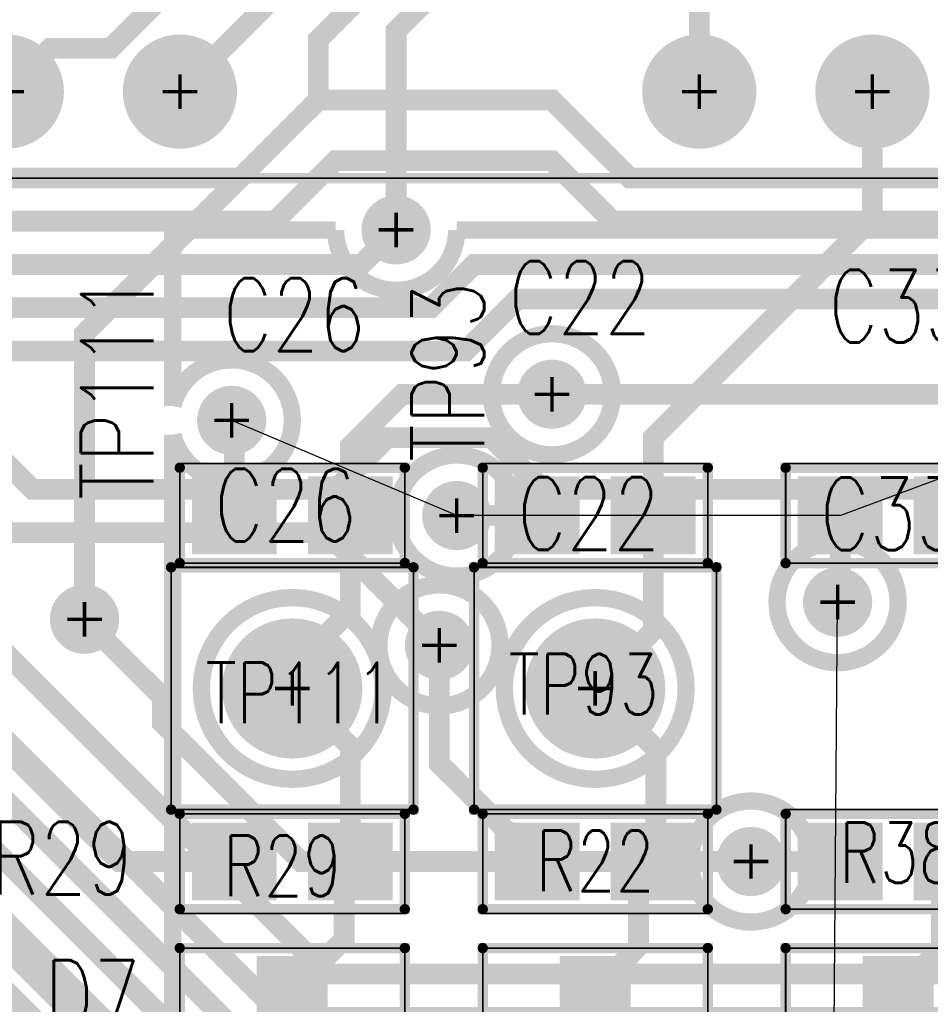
# Model space of a CAD drawing. Extents: x -7.2 to 18.3, y -5.6 to 10.9.
# Tile 40 of 112: x 3.633 to 4.159, y 1.372 to 1.941. Entities that reach past the tile are written whole.
import ezdxf
from ezdxf.enums import TextEntityAlignment as Align

# ---------------------------------------------------------------- set-up
doc = ezdxf.new("R2010")
doc.units = 0
for name, pattern in [('SIG_122', [2, 1, 1]), ('SIG_153', [2, 1, 1]), ('SIG_158', [2, 1, 1]), ('SIG_159', [2, 1, 1]), ('SIG_16', [2, 1, 1]), ('SIG_170', [2, 1, 1]), ('SIG_171', [2, 1, 1]), ('SIG_184', [2, 1, 1]), ('SIG_186', [2, 1, 1]), ('SIG_187', [2, 1, 1]), ('SIG_190', [2, 1, 1]), ('SIG_192', [2, 1, 1]), ('SIG_194', [2, 1, 1]), ('SIG_195', [2, 1, 1]), ('SIG_205', [2, 1, 1]), ('SIG_207', [2, 1, 1]), ('SIG_208', [2, 1, 1]), ('SIG_209', [2, 1, 1]), ('SIG_212', [2, 1, 1]), ('SIG_223', [2, 1, 1]), ('SIG_224', [2, 1, 1]), ('SIG_38', [2, 1, 1]), ('SIG_55', [2, 1, 1]), ('SIG_72', [2, 1, 1])]:
    doc.linetypes.add(name, pattern=pattern)
for name, color, linetype in [('DRIL_NPLTE_THRU_01', 16, 'CONTINUOUS'), ('DRIL_NPLTE_THRU_03', 146, 'CONTINUOUS'), ('DRIL_NPLTE_THRU_04', 176, 'CONTINUOUS'), ('DRIL_PLTE_THRU_01', 16, 'CONTINUOUS'), ('DRIL_PLTE_THRU_03', 146, 'CONTINUOUS'), ('DRIL_PLTE_THRU_04', 176, 'CONTINUOUS'), ('DRIL_SYMBOL', 254, 'CONTINUOUS'), ('LINK_00', 2, 'CONTINUOUS'), ('PADS_BOT', 5, 'CONTINUOUS'), ('PADS_INNER', 1, 'CONTINUOUS'), ('PADS_TOP', 1, 'CONTINUOUS'), ('PADS_XR_131', 3, 'CONTINUOUS'), ('PADS_XR_132', 6, 'CONTINUOUS'), ('PADS_XR_133', 254, 'CONTINUOUS'), ('PART_NAME_123', 255, 'CONTINUOUS'), ('PART_NAME_129', 2, 'CONTINUOUS'), ('PART_TOP_2DLINE_123', 255, 'CONTINUOUS'), ('PART_TOP_2DLINE_129', 2, 'CONTINUOUS'), ('POUR_OUTLINE_03', 130, 'CONTINUOUS'), ('POUR_VOID_03', 130, 'CONTINUOUS'), ('TRACE_01', 1, 'CONTINUOUS'), ('TRACE_04', 5, 'CONTINUOUS'), ('VIAPTS', 56, 'CONTINUOUS')]:
    doc.layers.add(name, color=color, linetype=linetype)
doc.styles.add('W0$001', font='simplex', dxfattribs={"width": 0.75})
doc.styles.add('W0$006', font='simplex', dxfattribs={"width": 0.75})

# ---------------------------------------------------------------- blocks, each defined once
blk = doc.blocks.new('POUR_VOID_74')
at = {"layer": 'POUR_VOID_03', "const_width": 0.01}
blk.add_lwpolyline([(-15.9253, -17.6872, 1), (-15.8553, -17.6872, 1)], format="xyb", close=True, dxfattribs=at)
blk = doc.blocks.new('POUR_VOID_73')
at = {"layer": 'POUR_VOID_03', "const_width": 0.01}
blk.add_lwpolyline([(-15.9803, -17.7573, 1), (-15.9103, -17.7573, 1)], format="xyb", close=True, dxfattribs=at)
blk = doc.blocks.new('POUR_VOID_72')
at = {"layer": 'POUR_VOID_03', "const_width": 0.01}
blk.add_lwpolyline([(-15.9903, -17.8323, 1), (-15.9203, -17.8323, 1)], format="xyb", close=True, dxfattribs=at)
blk = doc.blocks.new('POUR_VOID_71')
at = {"layer": 'POUR_VOID_03', "const_width": 0.01}
blk.add_lwpolyline([(-16.0928, -17.8572, 1), (-15.9878, -17.8572, 1)], format="xyb", close=True, dxfattribs=at)
blk = doc.blocks.new('POUR_VOID_69')
at = {"layer": 'POUR_VOID_03', "const_width": 0.01}
blk.add_lwpolyline([(-15.9178, -17.8572, 1), (-15.8128, -17.8572, 1)], format="xyb", close=True, dxfattribs=at)
blk = doc.blocks.new('POUR_VOID_67')
at = {"layer": 'POUR_VOID_03', "const_width": 0.01}
blk.add_lwpolyline([(-15.7603, -17.8073, 1), (-15.6903, -17.8073, 1)], format="xyb", close=True, dxfattribs=at)
blk = doc.blocks.new('POUR_VOID_66')
at = {"layer": 'POUR_VOID_03', "const_width": 0.01}
blk.add_lwpolyline([(-15.8103, -17.9572, 1), (-15.7403, -17.9572, 1)], format="xyb", close=True, dxfattribs=at)
blk = doc.blocks.new('POUR_OUTLINE_1')
at = {"layer": 'POUR_OUTLINE_03', "const_width": 0.01}
blk.add_lwpolyline([(-13.68517, -17.3132), (-14.06482, -17.3132, -2.315909), (-14.11578, -17.3132), (-14.3203, -17.3132), (-14.3203, -17.5922), (-14.5403, -17.5922, -1), (-14.6103, -17.5922), (-15.9453, -17.5922, -1), (-16.0153, -17.5922), (-16.1093, -17.5922), (-16.1093, -17.69399, -8.305766), (-16.1093, -17.71061), (-16.1093, -18.3222), (-15.5653, -18.3222), (-15.5653, -19.4772), (-14.9203, -19.4772, -4.999895), (-14.8203, -19.4772), (-12.0449, -19.4772)], format="xyb", dxfattribs=at)
for name in ['POUR_VOID_74', 'POUR_VOID_73', 'POUR_VOID_67', 'POUR_VOID_72', 'POUR_VOID_71', 'POUR_VOID_69', 'POUR_VOID_66']:
    blk.add_blockref(name, (0, 0))
blk = doc.blocks.new('POUR_HEADER_0')
blk.add_blockref('POUR_OUTLINE_1', (16.9203, 12.3322))
blk = doc.blocks.new('SMOOTH_0$006')
at = {"const_width": 0.003}
blk.add_lwpolyline([(-0.0015, 0, 1), (0.0015, 0, 1)], format="xyb", close=True, dxfattribs=at)
blk = doc.blocks.new('SMOOTH_0$001')
at = {"const_width": 0.0005}
blk.add_lwpolyline([(-0.00025, 0, 1), (0.00025, 0, 1)], format="xyb", close=True, dxfattribs=at)
blk = doc.blocks.new('PART_BODY_TOP_339')
at = {"layer": 'PART_TOP_2DLINE_123', "const_width": 0.006}
blk.add_lwpolyline([(-0.065, -0.02756), (0.065, -0.02756), (0.065, 0.02756), (-0.065, 0.02756)], close=True, dxfattribs=at)
at = {"layer": 'PART_TOP_2DLINE_129', "const_width": 0.001}
blk.add_lwpolyline([(-0.065, -0.03), (0.065, -0.03), (0.065, 0.02756), (-0.065, 0.02756)], close=True, dxfattribs=at)
at = {"layer": 'PART_TOP_2DLINE_123'}
for p in [(-0.065, 0.02756), (0.065, 0.02756), (-0.065, -0.02756), (0.065, -0.02756)]:
    blk.add_blockref('SMOOTH_0$006', p, dxfattribs=at)
at = {"layer": 'PART_TOP_2DLINE_129'}
for p in [(-0.065, 0.02756), (0.065, 0.02756), (-0.065, -0.03), (0.065, -0.03)]:
    blk.add_blockref('SMOOTH_0$001', p, dxfattribs=at)
blk = doc.blocks.new('DRIL_HOLE_0')
blk.add_lwpolyline([(0, 0, 1), (0, 0, 1)], format="xyb", close=True)
blk = doc.blocks.new('PAD_1')
blk.add_lwpolyline([(0, 0, 1), (0, 0, 1)], format="xyb", close=True)
blk = doc.blocks.new('PAD_46')
at = {"const_width": 0.045}
blk.add_lwpolyline([(-0.0245, 0), (0.0245, 0)], dxfattribs=at)
blk = doc.blocks.new('PAD_47')
at = {"const_width": 0.039}
blk.add_lwpolyline([(-0.0215, 0), (0.0215, 0)], dxfattribs=at)
blk = doc.blocks.new('STK_TOP_14')
at = {"layer": 'DRIL_PLTE_THRU_01'}
blk.add_blockref('DRIL_HOLE_0', (0, 0), dxfattribs=at)
at = {"layer": 'DRIL_PLTE_THRU_03'}
blk.add_blockref('DRIL_HOLE_0', (0, 0), dxfattribs=at)
at = {"layer": 'DRIL_PLTE_THRU_04'}
blk.add_blockref('DRIL_HOLE_0', (0, 0), dxfattribs=at)
at = {"layer": 'PADS_BOT'}
blk.add_blockref('PAD_1', (0, 0), dxfattribs=at)
at = {"layer": 'PADS_INNER'}
blk.add_blockref('PAD_1', (0, 0), dxfattribs=at)
at = {"layer": 'PADS_TOP'}
blk.add_blockref('PAD_47', (0, 0), dxfattribs=at)
at = {"layer": 'PADS_XR_131'}
blk.add_blockref('PAD_46', (0, 0), dxfattribs=at)
at = {"layer": 'PADS_XR_133'}
blk.add_blockref('PAD_47', (0, 0), dxfattribs=at)
blk = doc.blocks.new('SYM_TOP_12')
for name, p in [('PART_BODY_TOP_339', (0, 0)), ('STK_TOP_14', (-0.0335, 0)), ('STK_TOP_14', (0.0335, 0))]:
    blk.add_blockref(name, p)
blk = doc.blocks.new('PART_TOP_32')
blk.add_blockref('SYM_TOP_12', (0, 0))
at = {"layer": 'PART_NAME_123', "style": 'W0$006', "width": 0.75}
blk.add_text('C22', height=0.042, rotation=180, dxfattribs=at).set_placement((0.05, -0.1049))
at = {"layer": 'PART_NAME_129', "style": 'W0$001', "width": 0.75}
blk.add_text('C22', height=0.042, rotation=180, dxfattribs=at).set_placement((0.0449, 0.0199))
blk = doc.blocks.new('PART_TOP_33')
blk.add_blockref('SYM_TOP_12', (0, 0))
at = {"layer": 'PART_NAME_123', "style": 'W0$006', "width": 0.75}
blk.add_text('C26', height=0.042, rotation=180, dxfattribs=at).set_placement((0.04, -0.095))
at = {"layer": 'PART_NAME_129', "style": 'W0$001', "width": 0.75}
blk.add_text('C26', height=0.042, rotation=180, dxfattribs=at).set_placement((0.045, 0.015))
blk = doc.blocks.new('PART_TOP_34')
blk.add_blockref('SYM_TOP_12', (0, 0))
at = {"layer": 'PART_NAME_123', "style": 'W0$006', "width": 0.75}
blk.add_text('C33', height=0.042, rotation=180, dxfattribs=at).set_placement((0.04, -0.1))
at = {"layer": 'PART_NAME_129', "style": 'W0$001', "width": 0.75}
blk.add_text('C33', height=0.042, rotation=180, dxfattribs=at).set_placement((0.045, 0.02))
blk = doc.blocks.new('PART_BODY_TOP_362')
at = {"layer": 'PART_TOP_2DLINE_123', "const_width": 0.006}
blk.add_lwpolyline([(-0.5, 0.2), (3.295, 0.2), (3.295, -0.125), (-0.5, -0.125)], close=True, dxfattribs=at)
at = {"layer": 'PART_TOP_2DLINE_129', "const_width": 0.001}
blk.add_lwpolyline([(-1.095, 0.2), (3.935, 0.2), (3.935, -0.125), (-1.095, -0.125)], close=True, dxfattribs=at)
blk = doc.blocks.new('DRIL_SYMBOL_0$03')
at = {"layer": 'DRIL_SYMBOL', "const_width": 0.002}
for points in [[(0, -0.01), (0, 0.01)], [(-0.01, 0), (0.01, 0)]]:
    blk.add_lwpolyline(points, dxfattribs=at)
blk = doc.blocks.new('DRIL_HOLE_0$03')
at = {"const_width": 0.015}
blk.add_lwpolyline([(-0.0075, 0, 1), (0.0075, 0, 1)], format="xyb", close=True, dxfattribs=at)
blk.add_blockref('DRIL_SYMBOL_0$03', (0, 0))
blk = doc.blocks.new('PAD_66')
at = {"const_width": 0.025}
blk.add_lwpolyline([(0, -0.0125, 1), (0, 0.0125, 1)], format="xyb", close=True, dxfattribs=at)
blk = doc.blocks.new('PAD_69')
at = {"const_width": 0.033}
blk.add_lwpolyline([(0, -0.0165, 1), (0, 0.0165, 1)], format="xyb", close=True, dxfattribs=at)
blk = doc.blocks.new('STK_TOP_42')
at = {"layer": 'DRIL_PLTE_THRU_01'}
blk.add_blockref('DRIL_HOLE_0$03', (0, 0), dxfattribs=at)
at = {"layer": 'DRIL_PLTE_THRU_03'}
blk.add_blockref('DRIL_HOLE_0$03', (0, 0), dxfattribs=at)
at = {"layer": 'DRIL_PLTE_THRU_04'}
blk.add_blockref('DRIL_HOLE_0$03', (0, 0), dxfattribs=at)
at = {"layer": 'PADS_BOT'}
blk.add_blockref('PAD_66', (0, 0), dxfattribs=at)
at = {"layer": 'PADS_INNER'}
blk.add_blockref('PAD_66', (0, 0), dxfattribs=at)
at = {"layer": 'PADS_TOP'}
blk.add_blockref('PAD_66', (0, 0), dxfattribs=at)
at = {"layer": 'PADS_XR_131'}
blk.add_blockref('PAD_69', (0, 0), dxfattribs=at)
at = {"layer": 'PADS_XR_132'}
blk.add_blockref('PAD_69', (0, 0), dxfattribs=at)
blk = doc.blocks.new('SYM_TOP_35')
for name, p in [('PART_BODY_TOP_362', (0, 0)), ('STK_TOP_42', (1.1, 0.15)), ('STK_TOP_42', (1.2, 0.15)), ('STK_TOP_42', (1.5, 0.15)), ('STK_TOP_42', (1.6, 0.15))]:
    blk.add_blockref(name, p)
blk = doc.blocks.new('PART_TOP_63')
blk.add_blockref('SYM_TOP_35', (0, 0))
blk = doc.blocks.new('PART_BODY_TOP_363')
at = {"layer": 'PART_TOP_2DLINE_123', "const_width": 0.006}
blk.add_lwpolyline([(-0.065, -0.02756), (0.065, -0.02756), (0.065, 0.02756), (-0.065, 0.02756)], close=True, dxfattribs=at)
at = {"layer": 'PART_TOP_2DLINE_129', "const_width": 0.001}
blk.add_lwpolyline([(-0.065, -0.03), (0.065, -0.03), (0.065, 0.02756), (-0.065, 0.02756)], close=True, dxfattribs=at)
at = {"layer": 'PART_TOP_2DLINE_123'}
for p in [(-0.065, 0.02756), (0.065, 0.02756), (-0.065, -0.02756), (0.065, -0.02756)]:
    blk.add_blockref('SMOOTH_0$006', p, dxfattribs=at)
at = {"layer": 'PART_TOP_2DLINE_129'}
for p in [(-0.065, 0.02756), (0.065, 0.02756), (-0.065, -0.03), (0.065, -0.03)]:
    blk.add_blockref('SMOOTH_0$001', p, dxfattribs=at)
blk = doc.blocks.new('SYM_TOP_36')
for name, p in [('PART_BODY_TOP_363', (0, 0)), ('STK_TOP_14', (-0.0335, 0)), ('STK_TOP_14', (0.0335, 0))]:
    blk.add_blockref(name, p)
blk = doc.blocks.new('PART_TOP_76')
blk.add_blockref('SYM_TOP_36', (0, 0))
at = {"layer": 'PART_NAME_123', "style": 'W0$006', "width": 0.75}
blk.add_text('R29', height=0.042, dxfattribs=at).set_placement((-0.1741, -0.019))
at = {"layer": 'PART_NAME_129', "style": 'W0$001', "width": 0.75}
blk.add_text('R29', height=0.035, dxfattribs=at).set_placement((-0.04, -0.02))
blk = doc.blocks.new('PART_TOP_93')
blk.add_blockref('SYM_TOP_36', (0, 0))
at = {"layer": 'PART_NAME_123', "style": 'W0$006', "width": 0.75}
blk.add_text('R38', height=0.042, rotation=180, dxfattribs=at).set_placement((0.04, 0.255))
at = {"layer": 'PART_NAME_129', "style": 'W0$001', "width": 0.75}
blk.add_text('R38', height=0.035, rotation=180, dxfattribs=at).set_placement((-0.0001, -0.0051), align=Align.MIDDLE_CENTER)
blk = doc.blocks.new('PART_TOP_299')
blk.add_blockref('SYM_TOP_36', (0, 0))
at = {"layer": 'PART_NAME_123', "style": 'W0$006', "width": 0.75}
blk.add_text('R22', height=0.042, dxfattribs=at).set_placement((-0.03, -0.255))
at = {"layer": 'PART_NAME_129', "style": 'W0$001', "width": 0.75}
blk.add_text('R22', height=0.035, dxfattribs=at).set_placement((0, 0.00033), align=Align.MIDDLE_CENTER)
blk = doc.blocks.new('PART_BODY_TOP_358')
at = {"layer": 'PART_TOP_2DLINE_123', "const_width": 0.006}
blk.add_lwpolyline([(-0.07, -0.07), (-0.07, 0.07), (0.07, 0.07), (0.07, -0.07)], close=True, dxfattribs=at)
at = {"layer": 'PART_TOP_2DLINE_129', "const_width": 0.001}
blk.add_lwpolyline([(-0.07, -0.07), (-0.07, 0.07), (0.07, 0.07), (0.07, -0.07)], close=True, dxfattribs=at)
at = {"layer": 'PART_TOP_2DLINE_123'}
for p in [(-0.07, 0.07), (0.07, 0.07), (-0.07, -0.07), (0.07, -0.07)]:
    blk.add_blockref('SMOOTH_0$006', p, dxfattribs=at)
at = {"layer": 'PART_TOP_2DLINE_129'}
for p in [(-0.07, 0.07), (0.07, 0.07), (-0.07, -0.07), (0.07, -0.07)]:
    blk.add_blockref('SMOOTH_0$001', p, dxfattribs=at)
blk = doc.blocks.new('DRIL_SYMBOL_0$04')
at = {"layer": 'DRIL_SYMBOL', "const_width": 0.002}
for points in [[(0, -0.01), (0, 0.01)], [(-0.01, 0), (0.01, 0)]]:
    blk.add_lwpolyline(points, dxfattribs=at)
blk = doc.blocks.new('DRIL_HOLE_0$04')
at = {"const_width": 0.02}
blk.add_lwpolyline([(-0.01, 0, 1), (0.01, 0, 1)], format="xyb", close=True, dxfattribs=at)
blk.add_blockref('DRIL_SYMBOL_0$04', (0, 0))
blk = doc.blocks.new('PAD_55')
at = {"const_width": 0.0375}
blk.add_lwpolyline([(0, -0.01875, 1), (0, 0.01875, 1)], format="xyb", close=True, dxfattribs=at)
blk = doc.blocks.new('PAD_58')
at = {"const_width": 0.0405}
blk.add_lwpolyline([(0, -0.02025, 1), (0, 0.02025, 1)], format="xyb", close=True, dxfattribs=at)
blk = doc.blocks.new('STK_TOP_36')
at = {"layer": 'DRIL_PLTE_THRU_01'}
blk.add_blockref('DRIL_HOLE_0$04', (0, 0), dxfattribs=at)
at = {"layer": 'DRIL_PLTE_THRU_03'}
blk.add_blockref('DRIL_HOLE_0$04', (0, 0), dxfattribs=at)
at = {"layer": 'DRIL_PLTE_THRU_04'}
blk.add_blockref('DRIL_HOLE_0$04', (0, 0), dxfattribs=at)
at = {"layer": 'PADS_BOT'}
blk.add_blockref('PAD_55', (0, 0), dxfattribs=at)
at = {"layer": 'PADS_INNER'}
blk.add_blockref('PAD_55', (0, 0), dxfattribs=at)
at = {"layer": 'PADS_TOP'}
blk.add_blockref('PAD_55', (0, 0), dxfattribs=at)
at = {"layer": 'PADS_XR_131'}
blk.add_blockref('PAD_58', (0, 0), dxfattribs=at)
at = {"layer": 'PADS_XR_132'}
blk.add_blockref('PAD_58', (0, 0), dxfattribs=at)
blk = doc.blocks.new('SYM_TOP_31')
for name in ['PART_BODY_TOP_358', 'STK_TOP_36']:
    blk.add_blockref(name, (0, 0))
blk = doc.blocks.new('PART_TOP_377')
blk.add_blockref('SYM_TOP_31', (0, 0))
at = {"layer": 'PART_NAME_123', "style": 'W0$006', "width": 0.75}
blk.add_text('TP111', height=0.042, rotation=180, dxfattribs=at).set_placement((-0.109, -0.0801))
at = {"layer": 'PART_NAME_129', "style": 'W0$001', "width": 0.75}
blk.add_text('TP111', height=0.035, rotation=90, dxfattribs=at).set_placement((0.02, -0.0501))
blk = doc.blocks.new('PART_TOP_391')
blk.add_blockref('SYM_TOP_31', (0, 0))
at = {"layer": 'PART_NAME_123', "style": 'W0$006', "width": 0.75}
blk.add_text('TP93', height=0.042, rotation=90, dxfattribs=at).set_placement((-0.0641, 0.131))
at = {"layer": 'PART_NAME_129', "style": 'W0$001', "width": 0.75}
blk.add_text('TP93', height=0.035, dxfattribs=at).set_placement((-0.05, -0.015))
blk = doc.blocks.new('PART_BODY_TOP_429')
at = {"layer": 'PART_TOP_2DLINE_123', "const_width": 0.006}
blk.add_lwpolyline([(0.065, 0.075), (-0.065, 0.075), (-0.065, -0.08), (0.065, -0.08)], close=True, dxfattribs=at)
at = {"layer": 'PART_TOP_2DLINE_129', "const_width": 0.001}
blk.add_lwpolyline([(0.065, 0.075), (-0.065, 0.075), (-0.065, -0.08), (0.065, -0.08)], close=True, dxfattribs=at)
at = {"layer": 'PART_TOP_2DLINE_123'}
for p in [(-0.065, 0.075), (0.065, 0.075), (-0.065, -0.08), (0.065, -0.08)]:
    blk.add_blockref('SMOOTH_0$006', p, dxfattribs=at)
at = {"layer": 'PART_TOP_2DLINE_129'}
for p in [(-0.065, 0.075), (0.065, 0.075), (-0.065, -0.08), (0.065, -0.08)]:
    blk.add_blockref('SMOOTH_0$001', p, dxfattribs=at)
blk = doc.blocks.new('PAD_12')
at = {"const_width": 0.041}
blk.add_lwpolyline([(-0.0205, 0), (0.0205, 0)], dxfattribs=at)
blk = doc.blocks.new('PAD_11')
at = {"const_width": 0.035}
blk.add_lwpolyline([(-0.0175, 0), (0.0175, 0)], dxfattribs=at)
blk = doc.blocks.new('STK_TOP_9')
at = {"layer": 'DRIL_NPLTE_THRU_01'}
blk.add_blockref('DRIL_HOLE_0', (0, 0), dxfattribs=at)
at = {"layer": 'DRIL_NPLTE_THRU_03'}
blk.add_blockref('DRIL_HOLE_0', (0, 0), dxfattribs=at)
at = {"layer": 'DRIL_NPLTE_THRU_04'}
blk.add_blockref('DRIL_HOLE_0', (0, 0), dxfattribs=at)
at = {"layer": 'PADS_BOT'}
blk.add_blockref('PAD_1', (0, 0), dxfattribs=at)
at = {"layer": 'PADS_INNER'}
blk.add_blockref('PAD_1', (0, 0), dxfattribs=at)
at = {"layer": 'PADS_TOP'}
blk.add_blockref('PAD_11', (0, 0), dxfattribs=at)
at = {"layer": 'PADS_XR_131'}
blk.add_blockref('PAD_12', (0, 0), dxfattribs=at)
at = {"layer": 'PADS_XR_133'}
blk.add_blockref('PAD_11', (0, 0), dxfattribs=at)
blk = doc.blocks.new('SYM_TOP_102')
for name, p in [('PART_BODY_TOP_429', (0, 0)), ('STK_TOP_9', (-0.00009, 0.04998)), ('STK_TOP_9', (-0.03761, -0.0525)), ('STK_TOP_9', (0.0375, -0.0525))]:
    blk.add_blockref(name, p)
blk = doc.blocks.new('PART_TOP_578')
blk.add_blockref('SYM_TOP_102', (0, 0))
at = {"layer": 'PART_NAME_123', "style": 'W0$006', "width": 0.75}
blk.add_text('D7', height=0.042, dxfattribs=at).set_placement((-0.1431, 0.026))
at = {"layer": 'PART_NAME_129', "style": 'W0$001', "width": 0.75}
blk.add_text('D7', height=0.035, dxfattribs=at).set_placement((-0.0201, -0.015))
blk = doc.blocks.new('PART_TOP_585')
blk.add_blockref('SYM_TOP_102', (0, 0))
at = {"layer": 'PART_NAME_123', "style": 'W0$006', "width": 0.75}
blk.add_text('D29', height=0.042, dxfattribs=at).set_placement((-0.0411, -0.187))
at = {"layer": 'PART_NAME_129', "style": 'W0$001', "width": 0.75}
blk.add_text('D29', height=0.035, dxfattribs=at).set_placement((-0.0301, -0.015))
blk = doc.blocks.new('PART_TOP_586')
blk.add_blockref('SYM_TOP_102', (0, 0))
at = {"layer": 'PART_NAME_123', "style": 'W0$006', "width": 0.75}
blk.add_text('D9', height=0.042, dxfattribs=at).set_placement((-0.0051, -0.183))
at = {"layer": 'PART_NAME_129', "style": 'W0$001', "width": 0.75}
blk.add_text('D9', height=0.035, dxfattribs=at).set_placement((-0.0201, -0.015))
blk = doc.blocks.new('SMOOTH_0$012')
at = {"const_width": 0.006}
blk.add_lwpolyline([(-0.003, 0, 1), (0.003, 0, 1)], format="xyb", close=True, dxfattribs=at)
blk = doc.blocks.new('DRIL_SYMBOL_0$018')
at = {"layer": 'DRIL_SYMBOL', "const_width": 0.002}
for points in [[(0, -0.01), (0, 0.01)], [(-0.01, 0), (0.01, 0)]]:
    blk.add_lwpolyline(points, dxfattribs=at)
blk = doc.blocks.new('DRIL_HOLE_0$018')
at = {"const_width": 0.009}
blk.add_lwpolyline([(-0.0045, 0, 1), (0.0045, 0, 1)], format="xyb", close=True, dxfattribs=at)
blk.add_blockref('DRIL_SYMBOL_0$018', (0, 0))
blk = doc.blocks.new('PAD_138')
at = {"const_width": 0.02}
blk.add_lwpolyline([(0, -0.01, 1), (0, 0.01, 1)], format="xyb", close=True, dxfattribs=at)
blk = doc.blocks.new('STK_TOP_4')
at = {"layer": 'DRIL_PLTE_THRU_01'}
blk.add_blockref('DRIL_HOLE_0$018', (0, 0), dxfattribs=at)
at = {"layer": 'DRIL_PLTE_THRU_03'}
blk.add_blockref('DRIL_HOLE_0$018', (0, 0), dxfattribs=at)
at = {"layer": 'DRIL_PLTE_THRU_04'}
blk.add_blockref('DRIL_HOLE_0$018', (0, 0), dxfattribs=at)
at = {"layer": 'PADS_BOT'}
blk.add_blockref('PAD_138', (0, 0), dxfattribs=at)
at = {"layer": 'PADS_INNER'}
blk.add_blockref('PAD_138', (0, 0), dxfattribs=at)
at = {"layer": 'PADS_TOP'}
blk.add_blockref('PAD_138', (0, 0), dxfattribs=at)
blk = doc.blocks.new('SYM_TOP_2')
blk.add_blockref('STK_TOP_4', (0, 0))

msp = doc.modelspace()

# ---------------------------------------------------------------- linework, layer by layer
at = {"layer": 'LINK_00', "linetype": 'SIG_16'}
for p, q in [((4.1066, 1.655), (4.2801, 1.7199)), ((3.8851, 1.6549), (3.7551, 1.7099)), ((4.1066, 1.655), (3.8851, 1.6549)), ((4.10249, 1.2775), (4.1051, 1.6049))]:
    msp.add_line(p, q, dxfattribs=at)
at = {"layer": 'TRACE_01', "linetype": 'SIG_72', "const_width": 0.012}
for points in [[(3.6701, 1.595), (3.6701, 1.76), (3.8051, 1.895), (3.8051, 1.93), (3.8601, 1.985), (3.8601, 2.12), (4.0051, 2.265), (4.6151, 2.265), (4.6501, 2.3), (4.6501, 2.535), (4.5901, 2.595), (4.5901, 2.925), (4.5501, 2.965)], [(4.1066, 1.455), (4.0551, 1.455)]]:
    msp.add_lwpolyline(points, dxfattribs=at)
at = {"layer": 'TRACE_01', "linetype": 'SIG_158', "const_width": 0.012}
msp.add_lwpolyline([(4.0252, 1.8999), (4.0252, 1.985), (4.0751, 2.0349), (4.0751, 2.065), (4.1251, 2.115), (4.1251, 2.195), (4.1701, 2.24), (4.8451, 2.24), (4.9751, 2.37), (4.9751, 2.4815), (5.01, 2.5164), (5.01, 2.5165)], dxfattribs=at)
at = {"layer": 'TRACE_01', "linetype": 'SIG_224', "const_width": 0.012}
msp.add_lwpolyline([(3.6252, 1.8999), (3.6502, 1.9249), (3.6852, 1.9249), (3.7951, 2.0348), (3.7951, 2.1548), (3.9703, 2.33), (4.3301, 2.33), (4.3502, 2.3501), (4.3502, 2.4449), (4.4002, 2.4949), (4.4002, 2.4999)], dxfattribs=at)
at = {"layer": 'TRACE_01', "linetype": 'SIG_223', "const_width": 0.012}
msp.add_lwpolyline([(3.7252, 1.8999), (3.8251, 1.9998), (3.8251, 2.1298), (3.9903, 2.295), (4.5501, 2.295), (4.6002, 2.3451), (4.6002, 2.3999)], dxfattribs=at)
at = {"layer": 'TRACE_01', "linetype": 'SIG_187', "const_width": 0.012}
msp.add_lwpolyline([(4.4652, 0.7534), (4.4652, 0.8549), (4.2351, 1.085), (3.8251, 1.085), (3.695, 1.2151), (3.695, 1.3001), (3.4601, 1.535), (3.2451, 1.535), (3.0802, 1.6999), (3.0802, 1.9249), (3.1252, 1.9699), (3.1252, 2.0499)], dxfattribs=at)
at = {"layer": 'TRACE_01', "linetype": 'SIG_159', "const_width": 0.012}
msp.add_lwpolyline([(3.8501, 1.82), (3.8501, 1.935), (3.965, 2.0499), (4.0252, 2.0499)], dxfattribs=at)
at = {"layer": 'TRACE_01', "linetype": 'SIG_186', "const_width": 0.012}
msp.add_lwpolyline([(4.6152, 0.7534), (4.6152, 0.8399), (4.3401, 1.115), (3.8351, 1.115), (3.716, 1.2341), (3.716, 1.3141), (3.4551, 1.575), (3.2651, 1.575), (3.1252, 1.7149), (3.1252, 1.8999)], dxfattribs=at)
at = {"layer": 'TRACE_01', "linetype": 'SIG_184', "const_width": 0.012}
for points in [[(3.9986, 1.655), (3.9986, 1.7), (4.1252, 1.8266), (4.1252, 1.8999)], [(3.9651, 1.555), (3.9986, 1.5885), (3.9986, 1.655)], [(3.9986, 1.455), (4.0001, 1.4565), (4.0001, 1.52), (3.9651, 1.555)], [(3.96501, 1.37998), (3.9901, 1.4061), (3.9901, 1.455), (3.9986, 1.455)]]:
    msp.add_lwpolyline(points, dxfattribs=at)
at = {"layer": 'TRACE_01', "linetype": 'SIG_212', "const_width": 0.012}
for points in [[(3.8236, 1.655), (3.8236, 1.6949), (3.8537, 1.725), (3.9401, 1.725)], [(3.7901, 1.555), (3.7886, 1.5565), (3.7801, 1.5565), (3.8236, 1.6), (3.8236, 1.655)], [(3.8236, 1.455), (3.8236, 1.5215), (3.7901, 1.555)], [(3.79001, 1.37998), (3.8201, 1.41007), (3.8201, 1.4515), (3.8236, 1.455)]]:
    msp.add_lwpolyline(points, dxfattribs=at)
at = {"layer": 'TRACE_01', "linetype": 'SIG_16', "const_width": 0.012}
for points in [[(3.7566, 1.655), (3.7566, 1.7084), (3.7551, 1.7099)], [(3.8851, 1.6549), (3.8852, 1.655), (3.9316, 1.655)], [(4.1051, 1.6049), (4.1066, 1.6064), (4.1066, 1.655)]]:
    msp.add_lwpolyline(points, dxfattribs=at)
at = {"layer": 'TRACE_01', "linetype": 'SIG_209', "const_width": 0.012}
msp.add_lwpolyline([(4.14001, 1.37998), (4.1651, 1.40507), (4.1651, 1.46), (4.1736, 1.46), (4.1736, 1.655)], dxfattribs=at)
at = {"layer": 'TRACE_01', "linetype": 'SIG_55', "const_width": 0.012}
msp.add_lwpolyline([(3.7566, 1.455), (3.6901, 1.455), (3.6001, 1.545), (3.6001, 1.5999)], dxfattribs=at)
at = {"layer": 'TRACE_01', "linetype": 'SIG_122', "const_width": 0.012}
msp.add_lwpolyline([(3.9316, 1.455), (3.8751, 1.5115), (3.8751, 1.5799)], dxfattribs=at)
at = {"layer": 'TRACE_04', "linetype": 'SIG_159', "const_width": 0.012}
msp.add_lwpolyline([(1.8501, 2.007), (2.028, 2.007), (2.1901, 1.8449), (3.0702, 1.8449), (3.1151, 1.8), (3.8301, 1.8), (3.8501, 1.82)], dxfattribs=at)
at = {"layer": 'TRACE_04', "linetype": 'SIG_205', "const_width": 0.012}
msp.add_lwpolyline([(3.1752, 1.9749), (3.1752, 1.87), (3.2202, 1.825), (3.7801, 1.825), (3.8151, 1.86), (3.9401, 1.86), (3.9751, 1.825), (5.0401, 1.825), (5.0851, 1.78)], dxfattribs=at)
at = {"layer": 'TRACE_04', "linetype": 'SIG_38', "const_width": 0.012}
msp.add_lwpolyline([(1.674, 1.933), (2.0549, 1.933), (2.168, 1.8199), (3.0452, 1.8199), (3.0901, 1.775), (3.2601, 1.775), (3.35015, 1.68495), (3.62515, 1.68495), (3.6401, 1.67), (3.8151, 1.67), (3.845, 1.6999), (3.9051, 1.6999), (3.935, 1.67), (4.3301, 1.67), (4.4051, 1.745)], dxfattribs=at)
at = {"layer": 'TRACE_04', "linetype": 'SIG_207', "const_width": 0.012}
msp.add_lwpolyline([(3.2252, 1.8999), (3.2751, 1.85), (3.7601, 1.85), (3.8051, 1.895), (3.9401, 1.895), (3.9851, 1.85), (5.0851, 1.85), (5.1151, 1.82), (5.2551, 1.82)], dxfattribs=at)
at = {"layer": 'TRACE_04', "linetype": 'SIG_122', "const_width": 0.012}
msp.add_lwpolyline([(1.7501, 1.878), (2.045, 1.878), (2.1331, 1.7899), (3.0352, 1.7899), (3.0701, 1.755), (3.2401, 1.755), (3.33765, 1.65745), (3.61265, 1.65745), (3.6251, 1.645), (3.81, 1.645), (3.8751, 1.5799)], dxfattribs=at)
at = {"layer": 'TRACE_04', "linetype": 'SIG_192', "const_width": 0.012}
msp.add_lwpolyline([(3.4751, 1.75), (3.5551, 1.75), (3.5801, 1.775), (3.8701, 1.775), (3.8951, 1.8), (4.9951, 1.8), (5.0151, 1.78)], dxfattribs=at)
at = {"layer": 'TRACE_04', "linetype": 'SIG_190', "const_width": 0.012}
msp.add_lwpolyline([(3.3601, 1.745), (3.3952, 1.7099), (3.575, 1.7099), (3.6151, 1.75), (3.8901, 1.75), (3.9201, 1.78), (4.8751, 1.78), (4.9251, 1.73), (5.3901, 1.73)], dxfattribs=at)
at = {"layer": 'TRACE_04', "linetype": 'SIG_171', "const_width": 0.012}
msp.add_lwpolyline([(2.5752, 1.7499), (2.9051, 1.7499), (2.9801, 1.6749), (3.2351, 1.6749), (3.30731, 1.6049), (3.5101, 1.6049), (3.77499, 1.34001), (4.2551, 1.34), (4.3951, 1.2), (4.62, 1.2), (4.7501, 1.0699), (4.8701, 1.0699)], dxfattribs=at)
at = {"layer": 'TRACE_04', "linetype": 'SIG_212', "const_width": 0.012}
msp.add_lwpolyline([(3.9401, 1.725), (4.2251, 1.725)], dxfattribs=at)
at = {"layer": 'TRACE_04', "linetype": 'SIG_208', "const_width": 0.012}
msp.add_lwpolyline([(3.1802, 1.715), (3.2351, 1.715), (3.3202, 1.6299), (3.5201, 1.6299), (3.785, 1.365), (4.8601, 1.365), (4.9501, 1.275), (5.1001, 1.275), (5.1501, 1.325), (5.1551, 1.325)], dxfattribs=at)
at = {"layer": 'TRACE_04', "linetype": 'SIG_170', "const_width": 0.012}
msp.add_lwpolyline([(2.6352, 1.7049), (2.9051, 1.7049), (2.9651, 1.6449), (3.2301, 1.6449), (3.29518, 1.5799), (3.5001, 1.5799), (3.765, 1.315), (4.1051, 1.315), (4.2551, 1.165), (4.59, 1.165), (4.7351, 1.0199), (4.8151, 1.0199)], dxfattribs=at)
at = {"layer": 'TRACE_04', "linetype": 'SIG_195', "const_width": 0.012}
msp.add_lwpolyline([(2.6901, 1.6549), (2.7651, 1.6549), (2.8251, 1.5949), (3.2102, 1.5949), (3.2752, 1.5299), (3.4751, 1.5299), (3.695, 1.31), (3.695, 1.225), (3.83, 1.09), (4.535, 1.09), (5.015, 0.61), (5.1502, 0.61), (5.2501, 0.7099)], dxfattribs=at)
at = {"layer": 'TRACE_04', "linetype": 'SIG_194', "const_width": 0.012}
msp.add_lwpolyline([(2.8502, 1.6399), (2.9102, 1.6399), (2.9302, 1.6199), (3.2202, 1.6199), (3.2852, 1.5549), (3.4901, 1.5549), (3.71635, 1.32865), (3.71635, 1.24365), (3.8475, 1.1125), (4.5525, 1.1125), (5.015, 0.65), (5.1401, 0.65), (5.1551, 0.665), (5.1551, 0.725)], dxfattribs=at)
at = {"layer": 'TRACE_04', "linetype": 'SIG_55', "const_width": 0.012}
msp.add_lwpolyline([(3.6001, 1.5999), (3.81, 1.39), (4.8651, 1.39), (4.9651, 1.49), (4.9651, 1.545), (5.0001, 1.58), (5.2951, 1.58), (5.3601, 1.515), (6.1751, 1.515), (6.2501, 1.59), (6.7901, 1.59)], dxfattribs=at)
at = {"layer": 'TRACE_04', "linetype": 'SIG_72', "const_width": 0.012}
msp.add_lwpolyline([(3.6701, 1.595), (3.7151, 1.55), (3.7151, 1.535), (3.7951, 1.455), (4.0551, 1.455)], dxfattribs=at)

# ---------------------------------------------------------------- block references
at = {"linetype": 'SIG_153'}
msp.add_blockref('POUR_HEADER_0', (2.9101, 7.08), dxfattribs=at)
for name, p, rotation in [('PART_TOP_63', (5.2252, 2.0499), 180), ('PART_TOP_32', (3.9651, 1.655), 180), ('PART_TOP_33', (3.7901, 1.655), 180), ('PART_TOP_34', (4.1401, 1.655), 180), ('PART_TOP_377', (3.7901, 1.555), 270), ('PART_TOP_93', (4.1401, 1.455), 180)]:
    msp.add_blockref(name, p, dxfattribs=dict(rotation=rotation))
for name, p in [('PART_TOP_391', (3.9651, 1.555)), ('PART_TOP_76', (3.7901, 1.455)), ('PART_TOP_299', (3.9651, 1.455)), ('PART_TOP_578', (3.7901, 1.33)), ('PART_TOP_586', (3.9651, 1.33)), ('PART_TOP_585', (4.1401, 1.33))]:
    msp.add_blockref(name, p)
at = {"layer": 'TRACE_01'}
for p in [(3.8501, 1.935), (3.8051, 1.93), (3.6502, 1.9249), (3.6852, 1.9249), (3.7252, 1.8999), (3.8051, 1.895), (4.0252, 1.8999), (4.1252, 1.8999), (4.1252, 1.8266), (3.8501, 1.82), (3.6701, 1.76), (3.8537, 1.725), (3.9401, 1.725), (3.7551, 1.7099), (3.7566, 1.7084), (3.9986, 1.7), (3.8236, 1.6949), (3.7566, 1.655), (3.8236, 1.655), (3.8236, 1.655), (3.8851, 1.6549), (3.8852, 1.655), (3.9316, 1.655), (3.9986, 1.655), (3.9986, 1.655), (4.1066, 1.655), (4.1051, 1.6049), (4.1066, 1.6064), (3.8236, 1.6), (3.6701, 1.595), (3.9986, 1.5885), (3.8751, 1.5799), (3.7801, 1.5565), (3.7886, 1.5565), (3.7901, 1.555), (3.7901, 1.555), (3.9651, 1.555), (3.9651, 1.555), (3.8236, 1.5215), (4.0001, 1.52), (3.8751, 1.5115), (4.0001, 1.4565), (3.6901, 1.455), (3.7566, 1.455), (3.8201, 1.4515), (3.8236, 1.455), (3.8236, 1.455), (3.9316, 1.455), (3.9901, 1.455), (3.9986, 1.455), (3.9986, 1.455), (4.0551, 1.455), (4.1066, 1.455), (3.8201, 1.41007), (3.9901, 1.4061), (3.79001, 1.37998), (3.96501, 1.37998), (4.14001, 1.37998)]:
    msp.add_blockref('SMOOTH_0$012', p, dxfattribs=at)
at = {"layer": 'TRACE_04'}
for p in [(3.8051, 1.895), (3.9401, 1.895), (3.8151, 1.86), (3.9401, 1.86), (3.7601, 1.85), (3.9851, 1.85), (3.7801, 1.825), (3.9751, 1.825), (3.8501, 1.82), (3.8301, 1.8), (3.8951, 1.8), (3.8701, 1.775), (3.9201, 1.78), (3.8901, 1.75), (3.9401, 1.725), (3.845, 1.6999), (3.9051, 1.6999), (3.6401, 1.67), (3.8151, 1.67), (3.935, 1.67), (3.81, 1.645), (3.6701, 1.595), (3.8751, 1.5799), (3.7151, 1.55), (3.7151, 1.535), (3.7951, 1.455), (4.0551, 1.455), (3.81, 1.39)]:
    msp.add_blockref('SMOOTH_0$012', p, dxfattribs=at)
at = {"layer": 'VIAPTS', "linetype": 'SIG_159'}
msp.add_blockref('SYM_TOP_2', (3.8501, 1.82), dxfattribs=at)
at = {"layer": 'VIAPTS', "linetype": 'SIG_212'}
msp.add_blockref('SYM_TOP_2', (3.9401, 1.725), dxfattribs=at)
at = {"layer": 'VIAPTS', "linetype": 'SIG_16'}
for p in [(3.7551, 1.7099), (3.8851, 1.6549), (4.1051, 1.6049)]:
    msp.add_blockref('SYM_TOP_2', p, dxfattribs=at)
at = {"layer": 'VIAPTS', "linetype": 'SIG_72'}
for p in [(3.6701, 1.595), (4.0551, 1.455)]:
    msp.add_blockref('SYM_TOP_2', p, dxfattribs=at)
at = {"layer": 'VIAPTS', "linetype": 'SIG_122'}
msp.add_blockref('SYM_TOP_2', (3.8751, 1.5799), dxfattribs=at)

doc.saveas('drawing.dxf')
